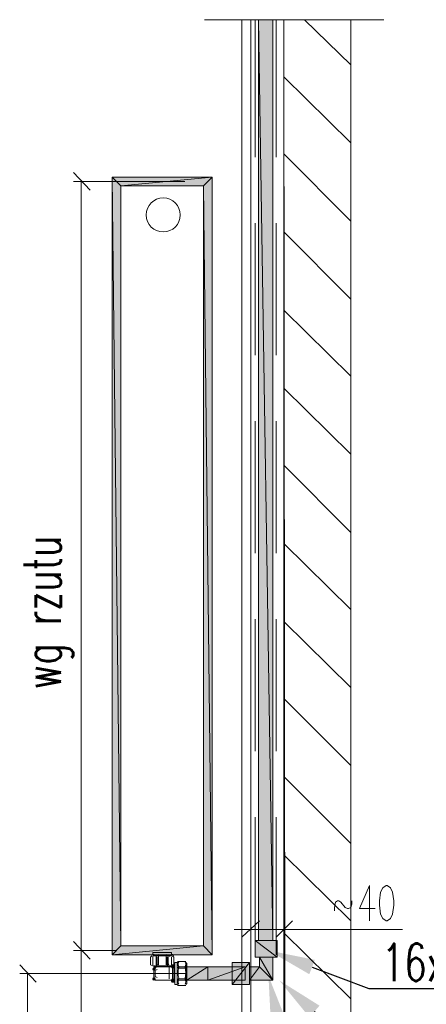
# Model space of a CAD drawing. Header units: millimetres. Extents: x -573548 to 674770, y -210017 to -47794.
# Tile 212 of 234: x 144127 to 144752, y -92672 to -91157. Entities that reach past the tile are written whole.
import ezdxf
from ezdxf import colors
from ezdxf.entities.mleader import LeaderData, LeaderLine
from ezdxf.math import Vec2, Vec3

# ---------------------------------------------------------------- set-up
doc = ezdxf.new("R2010")
doc.units = ezdxf.units.MM
doc.layers.add('_S_CO_GRZ_PLYT', color=121, linetype='Continuous', lineweight=13)
doc.layers.add('_WENT_OPIS', color=7, linetype='Continuous', lineweight=13)
doc.styles.add('WENT_50', font='simplex.shx', dxfattribs={"width": 0.7, "height": 20})

msp = doc.modelspace()

# ---------------------------------------------------------------- hatches: boundary and pattern name
at = {"lineweight": 9}
h = msp.add_hatch(color=5, dxfattribs=at)
edge = h.paths.add_edge_path(flags=0)
edge.add_spline(control_points=[(144516, -91156.6), (144516, -91156.6), (144494, -91156.6), (144494, -91156.6), (144494, -91156.6), (144516, -92574), (144516, -92574), (144516, -92574), (144516, -91156.6), (144516, -91156.6)], knot_values=[0, 0, 0, 0, 1, 1, 1, 2, 2, 2, 3, 3, 3, 3], degree=3, periodic=0)
edge = h.paths.add_edge_path(flags=0)
edge.add_spline(control_points=[(144494, -91156.6), (144494, -91156.6), (144516, -92574), (144516, -92574), (144516, -92574), (144494, -92574), (144494, -92574), (144494, -92574), (144494, -91156.6), (144494, -91156.6)], knot_values=[0, 0, 0, 0, 1, 1, 1, 2, 2, 2, 3, 3, 3, 3], degree=3, periodic=0)
h = msp.add_hatch(color=7, dxfattribs=at)
edge = h.paths.add_edge_path(flags=0)
edge.add_spline(control_points=[(144488.9, -92599.4), (144488.9, -92599.4), (144522.7, -92599.4), (144522.7, -92599.4), (144522.7, -92599.4), (144488.9, -92574), (144488.9, -92574), (144488.9, -92574), (144488.9, -92599.4), (144488.9, -92599.4)], knot_values=[0, 0, 0, 0, 1, 1, 1, 2, 2, 2, 3, 3, 3, 3], degree=3, periodic=0)
edge = h.paths.add_edge_path(flags=0)
edge.add_spline(control_points=[(144522.7, -92599.4), (144522.7, -92599.4), (144488.9, -92574), (144488.9, -92574), (144488.9, -92574), (144522.7, -92574), (144522.7, -92574), (144522.7, -92574), (144522.7, -92599.4), (144522.7, -92599.4)], knot_values=[0, 0, 0, 0, 1, 1, 1, 2, 2, 2, 3, 3, 3, 3], degree=3, periodic=0)
h = msp.add_hatch(color=7, dxfattribs=at)
edge = h.paths.add_edge_path(flags=0)
edge.add_spline(control_points=[(144334.8, -92617.1), (144333.4, -92617.1), (144332.2, -92616), (144332.2, -92614.6), (144332.2, -92613.2), (144333.4, -92612.1), (144334.8, -92612.1), (144334.8, -92612.1), (144334.8, -92612.1), (144334.8, -92612.1), (144336.2, -92612.1), (144337.3, -92613.2), (144337.3, -92614.6), (144337.3, -92616), (144336.2, -92617.1), (144334.8, -92617.1), (144334.8, -92617.1), (144334.8, -92617.1), (144334.8, -92617.1)], knot_values=[0, 0, 0, 0, 1, 1, 1, 2, 2, 2, 3, 3, 3, 4, 4, 4, 5, 5, 5, 6, 6, 6, 6], degree=3, periodic=0)
h = msp.add_hatch(color=7, dxfattribs=at)
edge = h.paths.add_edge_path(flags=0)
edge.add_spline(control_points=[(144361.9, -92615.4), (144360.5, -92615.4), (144359.3, -92614.3), (144359.3, -92612.9), (144359.3, -92611.5), (144360.5, -92610.4), (144361.9, -92610.4), (144361.9, -92610.4), (144361.9, -92610.4), (144361.9, -92610.4), (144363.3, -92610.4), (144364.4, -92611.5), (144364.4, -92612.9), (144364.4, -92614.3), (144363.3, -92615.4), (144361.9, -92615.4), (144361.9, -92615.4), (144361.9, -92615.4), (144361.9, -92615.4)], knot_values=[0, 0, 0, 0, 1, 1, 1, 2, 2, 2, 3, 3, 3, 4, 4, 4, 5, 5, 5, 6, 6, 6, 6], degree=3, periodic=0)
h = msp.add_hatch(color=7, dxfattribs=at)
edge = h.paths.add_edge_path(flags=0)
edge.add_spline(control_points=[(144361.9, -92617.1), (144360.5, -92617.1), (144359.3, -92616), (144359.3, -92614.6), (144359.3, -92613.2), (144360.5, -92612.1), (144361.9, -92612.1), (144361.9, -92612.1), (144361.9, -92612.1), (144361.9, -92612.1), (144363.3, -92612.1), (144364.4, -92613.2), (144364.4, -92614.6), (144364.4, -92616), (144363.3, -92617.1), (144361.9, -92617.1), (144361.9, -92617.1), (144361.9, -92617.1), (144361.9, -92617.1)], knot_values=[0, 0, 0, 0, 1, 1, 1, 2, 2, 2, 3, 3, 3, 4, 4, 4, 5, 5, 5, 6, 6, 6, 6], degree=3, periodic=0)
h = msp.add_hatch(color=7, dxfattribs=at)
edge = h.paths.add_edge_path(flags=0)
edge.add_spline(control_points=[(144363.6, -92615.4), (144362.2, -92615.4), (144361, -92614.3), (144361, -92612.9), (144361, -92611.5), (144362.2, -92610.4), (144363.6, -92610.4), (144363.6, -92610.4), (144363.6, -92610.4), (144363.6, -92610.4), (144365, -92610.4), (144366.1, -92611.5), (144366.1, -92612.9), (144366.1, -92614.3), (144365, -92615.4), (144363.6, -92615.4), (144363.6, -92615.4), (144363.6, -92615.4), (144363.6, -92615.4)], knot_values=[0, 0, 0, 0, 1, 1, 1, 2, 2, 2, 3, 3, 3, 4, 4, 4, 5, 5, 5, 6, 6, 6, 6], degree=3, periodic=0)
h = msp.add_hatch(color=7, dxfattribs=at)
edge = h.paths.add_edge_path(flags=0)
edge.add_spline(control_points=[(144480.4, -92641.7), (144480.4, -92641.7), (144480.4, -92607.8), (144480.4, -92607.8), (144480.4, -92607.8), (144453.3, -92641.7), (144453.3, -92641.7), (144453.3, -92641.7), (144480.4, -92641.7), (144480.4, -92641.7)], knot_values=[0, 0, 0, 0, 1, 1, 1, 2, 2, 2, 3, 3, 3, 3], degree=3, periodic=0)
edge = h.paths.add_edge_path(flags=0)
edge.add_spline(control_points=[(144480.4, -92607.8), (144480.4, -92607.8), (144453.3, -92641.7), (144453.3, -92641.7), (144453.3, -92641.7), (144453.3, -92607.8), (144453.3, -92607.8), (144453.3, -92607.8), (144480.4, -92607.8), (144480.4, -92607.8)], knot_values=[0, 0, 0, 0, 1, 1, 1, 2, 2, 2, 3, 3, 3, 3], degree=3, periodic=0)
h = msp.add_hatch(color=7, dxfattribs=at)
edge = h.paths.add_edge_path(flags=0)
edge.add_spline(control_points=[(144480.4, -92614.6), (144480.4, -92614.6), (144480.4, -92634.9), (144480.4, -92634.9), (144480.4, -92634.9), (144495.7, -92614.6), (144495.7, -92614.6), (144495.7, -92614.6), (144480.4, -92614.6), (144480.4, -92614.6)], knot_values=[0, 0, 0, 0, 1, 1, 1, 2, 2, 2, 3, 3, 3, 3], degree=3, periodic=0)
edge = h.paths.add_edge_path(flags=0)
edge.add_spline(control_points=[(144480.4, -92634.9), (144480.4, -92634.9), (144495.7, -92614.6), (144495.7, -92614.6), (144495.7, -92614.6), (144516, -92634.9), (144516, -92634.9), (144516, -92634.9), (144480.4, -92634.9), (144480.4, -92634.9)], knot_values=[0, 0, 0, 0, 1, 1, 1, 2, 2, 2, 3, 3, 3, 3], degree=3, periodic=0)
edge = h.paths.add_edge_path(flags=0)
edge.add_spline(control_points=[(144495.7, -92614.6), (144495.7, -92614.6), (144516, -92634.9), (144516, -92634.9), (144516, -92634.9), (144495.7, -92599.4), (144495.7, -92599.4), (144495.7, -92599.4), (144495.7, -92614.6), (144495.7, -92614.6)], knot_values=[0, 0, 0, 0, 1, 1, 1, 2, 2, 2, 3, 3, 3, 3], degree=3, periodic=0)
edge = h.paths.add_edge_path(flags=0)
edge.add_spline(control_points=[(144516, -92634.9), (144516, -92634.9), (144495.7, -92599.4), (144495.7, -92599.4), (144495.7, -92599.4), (144516, -92599.4), (144516, -92599.4), (144516, -92599.4), (144516, -92634.9), (144516, -92634.9)], knot_values=[0, 0, 0, 0, 1, 1, 1, 2, 2, 2, 3, 3, 3, 3], degree=3, periodic=0)
h = msp.add_hatch(color=7, dxfattribs=at)
edge = h.paths.add_edge_path(flags=0)
edge.add_spline(control_points=[(144333.1, -92620.5), (144331.7, -92620.5), (144330.6, -92619.4), (144330.6, -92618), (144330.6, -92616.6), (144331.7, -92615.4), (144333.1, -92615.4), (144333.1, -92615.4), (144333.1, -92615.4), (144333.1, -92615.4), (144334.5, -92615.4), (144335.6, -92616.6), (144335.6, -92618), (144335.6, -92619.4), (144334.5, -92620.5), (144333.1, -92620.5), (144333.1, -92620.5), (144333.1, -92620.5), (144333.1, -92620.5)], knot_values=[0, 0, 0, 0, 1, 1, 1, 2, 2, 2, 3, 3, 3, 4, 4, 4, 5, 5, 5, 6, 6, 6, 6], degree=3, periodic=0)
h = msp.add_hatch(color=5, dxfattribs=at)
edge = h.paths.add_edge_path(flags=0)
edge.add_spline(control_points=[(144383.9, -92614.6), (144383.9, -92614.6), (144383.9, -92634.9), (144383.9, -92634.9), (144383.9, -92634.9), (144416.1, -92614.6), (144416.1, -92614.6), (144416.1, -92614.6), (144383.9, -92614.6), (144383.9, -92614.6)], knot_values=[0, 0, 0, 0, 1, 1, 1, 2, 2, 2, 3, 3, 3, 3], degree=3, periodic=0)
edge = h.paths.add_edge_path(flags=0)
edge.add_spline(control_points=[(144383.9, -92634.9), (144383.9, -92634.9), (144416.1, -92614.6), (144416.1, -92614.6), (144416.1, -92614.6), (144416.1, -92634.9), (144416.1, -92634.9), (144416.1, -92634.9), (144383.9, -92634.9), (144383.9, -92634.9)], knot_values=[0, 0, 0, 0, 1, 1, 1, 2, 2, 2, 3, 3, 3, 3], degree=3, periodic=0)
edge = h.paths.add_edge_path(flags=0)
edge.add_spline(control_points=[(144416.1, -92614.6), (144416.1, -92614.6), (144416.1, -92634.9), (144416.1, -92634.9), (144416.1, -92634.9), (144473.6, -92614.6), (144473.6, -92614.6), (144473.6, -92614.6), (144416.1, -92614.6), (144416.1, -92614.6)], knot_values=[0, 0, 0, 0, 1, 1, 1, 2, 2, 2, 3, 3, 3, 3], degree=3, periodic=0)
edge = h.paths.add_edge_path(flags=0)
edge.add_spline(control_points=[(144416.1, -92634.9), (144416.1, -92634.9), (144473.6, -92614.6), (144473.6, -92614.6), (144473.6, -92614.6), (144473.6, -92634.9), (144473.6, -92634.9), (144473.6, -92634.9), (144416.1, -92634.9), (144416.1, -92634.9)], knot_values=[0, 0, 0, 0, 1, 1, 1, 2, 2, 2, 3, 3, 3, 3], degree=3, periodic=0)
h = msp.add_hatch(color=7, dxfattribs=at)
edge = h.paths.add_edge_path(flags=0)
edge.add_spline(control_points=[(144333.1, -92635.8), (144331.7, -92635.8), (144330.6, -92634.6), (144330.6, -92633.2), (144330.6, -92631.8), (144331.7, -92630.7), (144333.1, -92630.7), (144333.1, -92630.7), (144333.1, -92630.7), (144333.1, -92630.7), (144334.5, -92630.7), (144335.6, -92631.8), (144335.6, -92633.2), (144335.6, -92634.6), (144334.5, -92635.8), (144333.1, -92635.8), (144333.1, -92635.8), (144333.1, -92635.8), (144333.1, -92635.8)], knot_values=[0, 0, 0, 0, 1, 1, 1, 2, 2, 2, 3, 3, 3, 4, 4, 4, 5, 5, 5, 6, 6, 6, 6], degree=3, periodic=0)
h = msp.add_hatch(color=7, dxfattribs=at)
edge = h.paths.add_edge_path(flags=0)
edge.add_spline(control_points=[(144361.9, -92637.5), (144360.5, -92637.5), (144359.3, -92636.3), (144359.3, -92634.9), (144359.3, -92633.5), (144360.5, -92632.4), (144361.9, -92632.4), (144361.9, -92632.4), (144361.9, -92632.4), (144361.9, -92632.4), (144363.3, -92632.4), (144364.4, -92633.5), (144364.4, -92634.9), (144364.4, -92636.3), (144363.3, -92637.5), (144361.9, -92637.5), (144361.9, -92637.5), (144361.9, -92637.5), (144361.9, -92637.5)], knot_values=[0, 0, 0, 0, 1, 1, 1, 2, 2, 2, 3, 3, 3, 4, 4, 4, 5, 5, 5, 6, 6, 6, 6], degree=3, periodic=0)
h = msp.add_hatch(color=7, dxfattribs=at)
edge = h.paths.add_edge_path(flags=0)
edge.add_spline(control_points=[(144361.9, -92639.1), (144360.5, -92639.1), (144359.3, -92638), (144359.3, -92636.6), (144359.3, -92635.2), (144360.5, -92634.1), (144361.9, -92634.1), (144361.9, -92634.1), (144361.9, -92634.1), (144361.9, -92634.1), (144363.3, -92634.1), (144364.4, -92635.2), (144364.4, -92636.6), (144364.4, -92638), (144363.3, -92639.1), (144361.9, -92639.1), (144361.9, -92639.1), (144361.9, -92639.1), (144361.9, -92639.1)], knot_values=[0, 0, 0, 0, 1, 1, 1, 2, 2, 2, 3, 3, 3, 4, 4, 4, 5, 5, 5, 6, 6, 6, 6], degree=3, periodic=0)
h = msp.add_hatch(color=7, dxfattribs=at)
edge = h.paths.add_edge_path(flags=0)
edge.add_spline(control_points=[(144363.6, -92639.1), (144362.2, -92639.1), (144361, -92638), (144361, -92636.6), (144361, -92635.2), (144362.2, -92634.1), (144363.6, -92634.1), (144363.6, -92634.1), (144363.6, -92634.1), (144363.6, -92634.1), (144365, -92634.1), (144366.1, -92635.2), (144366.1, -92636.6), (144366.1, -92638), (144365, -92639.1), (144363.6, -92639.1), (144363.6, -92639.1), (144363.6, -92639.1), (144363.6, -92639.1)], knot_values=[0, 0, 0, 0, 1, 1, 1, 2, 2, 2, 3, 3, 3, 4, 4, 4, 5, 5, 5, 6, 6, 6, 6], degree=3, periodic=0)
at = {"layer": '_S_CO_GRZ_PLYT', "lineweight": 9}
h = msp.add_hatch(color=256, dxfattribs=at)
edge = h.paths.add_edge_path(flags=0)
edge.add_spline(control_points=[(144422.8, -92596), (144422.8, -92596), (144409.3, -92582.4), (144409.3, -92582.4), (144409.3, -92582.4), (144268.7, -92596), (144268.7, -92596), (144268.7, -92596), (144422.8, -92596), (144422.8, -92596)], knot_values=[0, 0, 0, 0, 1, 1, 1, 2, 2, 2, 3, 3, 3, 3], degree=3, periodic=0)
edge = h.paths.add_edge_path(flags=0)
edge.add_spline(control_points=[(144409.3, -92582.4), (144409.3, -92582.4), (144268.7, -92596), (144268.7, -92596), (144268.7, -92596), (144282.3, -92582.4), (144282.3, -92582.4), (144282.3, -92582.4), (144409.3, -92582.4), (144409.3, -92582.4)], knot_values=[0, 0, 0, 0, 1, 1, 1, 2, 2, 2, 3, 3, 3, 3], degree=3, periodic=0)
edge = h.paths.add_edge_path(flags=0)
edge.add_spline(control_points=[(144268.7, -92596), (144268.7, -92596), (144282.3, -92582.4), (144282.3, -92582.4), (144282.3, -92582.4), (144268.7, -91398.8), (144268.7, -91398.8), (144268.7, -91398.8), (144268.7, -92596), (144268.7, -92596)], knot_values=[0, 0, 0, 0, 1, 1, 1, 2, 2, 2, 3, 3, 3, 3], degree=3, periodic=0)
edge = h.paths.add_edge_path(flags=0)
edge.add_spline(control_points=[(144282.3, -92582.4), (144282.3, -92582.4), (144268.7, -91398.8), (144268.7, -91398.8), (144268.7, -91398.8), (144282.3, -91412.3), (144282.3, -91412.3), (144282.3, -91412.3), (144282.3, -92582.4), (144282.3, -92582.4)], knot_values=[0, 0, 0, 0, 1, 1, 1, 2, 2, 2, 3, 3, 3, 3], degree=3, periodic=0)
edge = h.paths.add_edge_path(flags=0)
edge.add_spline(control_points=[(144268.7, -91398.8), (144268.7, -91398.8), (144282.3, -91412.3), (144282.3, -91412.3), (144282.3, -91412.3), (144422.8, -91398.8), (144422.8, -91398.8), (144422.8, -91398.8), (144268.7, -91398.8), (144268.7, -91398.8)], knot_values=[0, 0, 0, 0, 1, 1, 1, 2, 2, 2, 3, 3, 3, 3], degree=3, periodic=0)
edge = h.paths.add_edge_path(flags=0)
edge.add_spline(control_points=[(144282.3, -91412.3), (144282.3, -91412.3), (144422.8, -91398.8), (144422.8, -91398.8), (144422.8, -91398.8), (144409.3, -91412.3), (144409.3, -91412.3), (144409.3, -91412.3), (144282.3, -91412.3), (144282.3, -91412.3)], knot_values=[0, 0, 0, 0, 1, 1, 1, 2, 2, 2, 3, 3, 3, 3], degree=3, periodic=0)
edge = h.paths.add_edge_path(flags=0)
edge.add_spline(control_points=[(144422.8, -91398.8), (144422.8, -91398.8), (144409.3, -91412.3), (144409.3, -91412.3), (144409.3, -91412.3), (144422.8, -92596), (144422.8, -92596), (144422.8, -92596), (144422.8, -91398.8), (144422.8, -91398.8)], knot_values=[0, 0, 0, 0, 1, 1, 1, 2, 2, 2, 3, 3, 3, 3], degree=3, periodic=0)
edge = h.paths.add_edge_path(flags=0)
edge.add_spline(control_points=[(144409.3, -91412.3), (144409.3, -91412.3), (144422.8, -92596), (144422.8, -92596), (144422.8, -92596), (144409.3, -92582.4), (144409.3, -92582.4), (144409.3, -92582.4), (144409.3, -91412.3), (144409.3, -91412.3)], knot_values=[0, 0, 0, 0, 1, 1, 1, 2, 2, 2, 3, 3, 3, 3], degree=3, periodic=0)

# ---------------------------------------------------------------- linework, layer by layer
at = {"color": 9, "lineweight": 9, "elevation": 0}
for points in [[(144411, -91156.6), (144687, -91156.6)], [(144468.6, -92892.3), (144468.6, -91156.6)], [(144482.1, -92910.9), (144482.1, -91156.6)], [(144482.1, -91156.6), (144532.9, -91156.6), (144534.6, -92694.2), (144482.1, -92694.2)], [(144636.2, -91226.1), (144565.1, -91156.6)], [(144636.2, -92910.9), (144636.2, -91156.6)], [(144636.2, -91346.3), (144532.9, -91244.7)], [(144636.2, -91466.5), (144532.9, -91363.2)], [(144636.2, -91586.7), (144532.9, -91483.4)], [(144636.2, -91705.3), (144532.9, -91603.7)], [(144636.2, -91825.5), (144532.9, -91723.9)], [(144636.2, -91945.7), (144532.9, -91842.4)], [(144636.2, -92064.3), (144532.9, -91962.7)], [(144636.2, -92184.5), (144532.9, -92082.9)], [(144636.2, -92304.7), (144532.9, -92201.4)], [(144636.2, -92424.9), (144532.9, -92321.6)], [(144636.2, -92543.5), (144532.9, -92441.9)], [(144636.2, -92663.7), (144532.9, -92562.1)]]:
    msp.add_lwpolyline(points, dxfattribs=at)
msp.add_lwpolyline([(144636.2, -91156.6), (144532.9, -91156.6), (144532.9, -92694.2), (144482.1, -92694.2), (144482.1, -92910.9), (144636.2, -92910.9)], close=True, dxfattribs=at)
at = {"color": 7, "lineweight": 9, "elevation": 0}
for points in [[(144488.9, -91368.3), (144488.9, -91156.6), (144487.2, -91156.6)], [(144521.1, -91368.3), (144521.1, -91156.6), (144522.7, -91156.6)], [(144234.9, -91419.1), (144209.5, -91392)], [(144380.5, -91405.6), (144209.5, -91405.6)], [(144221.3, -92589.2), (144221.3, -91405.6)], [(144488.9, -91673.1), (144488.9, -91469.9)], [(144521.1, -91673.1), (144521.1, -91469.9)], [(144488.9, -91977.9), (144488.9, -91774.7)], [(144521.1, -91977.9), (144521.1, -91774.7)], [(144488.9, -92282.7), (144488.9, -92079.5)], [(144521.1, -92282.7), (144521.1, -92079.5)], [(144488.9, -92596), (144488.9, -92384.3)], [(144521.1, -92596), (144521.1, -92384.3)], [(144665, -92543.5), (144665, -92489.3), (144649.7, -92524.8), (144673.5, -92524.8)], [(144610.8, -92528.2), (144610.8, -92523.2), (144612.5, -92514.7), (144615.9, -92513), (144617.6, -92513), (144621, -92514.7), (144627.7, -92523.2), (144631.1, -92524.8), (144632.8, -92524.8), (144636.2, -92523.2), (144637.9, -92518.1), (144637.9, -92513)], [(144468.6, -92568.9), (144495.7, -92543.5)], [(144482.1, -92618), (144482.1, -92543.5)], [(144546.5, -92543.5), (144521.1, -92568.9)], [(144532.9, -92618), (144532.9, -92543.5)], [(144482.1, -92557), (144456.7, -92557)], [(144560, -92557), (144532.9, -92557), (144715.8, -92557)], [(144234.9, -92602.7), (144209.5, -92575.6)], [(144234.9, -92602.7), (144209.5, -92575.6)], [(144209.5, -92575.6), (144234.9, -92602.7)], [(144275.5, -92589.2), (144209.5, -92589.2)], [(144275.5, -92589.2), (144209.5, -92589.2)], [(144243.3, -92589.2), (144209.5, -92589.2)], [(144221.3, -92589.2), (144221.3, -92892.3)], [(144221.3, -92589.2), (144221.3, -92892.3)], [(144329.7, -92597.7), (144328, -92599.4)], [(144331.4, -92592.6), (144333.1, -92592.6)], [(144331.4, -92596), (144331.4, -92592.6)], [(144346.6, -92597.7), (144331.4, -92597.7)], [(144346.6, -92592.6), (144333.1, -92592.6)], [(144339.9, -92611.2), (144339.9, -92597.7)], [(144360.2, -92592.6), (144346.6, -92592.6)], [(144346.6, -92597.7), (144360.2, -92597.7)], [(144351.7, -92597.7), (144351.7, -92611.2)], [(144360.2, -92592.6), (144360.2, -92596)], [(144361.9, -92597.7), (144363.6, -92599.4)], [(144151.9, -92638.3), (144126.5, -92611.2)], [(144328, -92611.2), (144328, -92599.4)], [(144331.4, -92612.9), (144328, -92611.2)], [(144331.4, -92611.2), (144331.4, -92599.4)], [(144333.1, -92612.9), (144331.4, -92612.9)], [(144334.8, -92612.9), (144333.1, -92612.9)], [(144351.7, -92612.9), (144334.8, -92612.9), (144334.8, -92614.6)], [(144338.2, -92599.4), (144336.5, -92599.4)], [(144336.5, -92611.2), (144338.2, -92611.2)], [(144338.2, -92611.2), (144338.2, -92599.4)], [(144351.7, -92612.9), (144355.1, -92612.9)], [(144353.4, -92599.4), (144353.4, -92611.2)], [(144353.4, -92611.2), (144355.1, -92611.2), (144355.1, -92599.4), (144355.1, -92611.2)], [(144355.1, -92599.4), (144353.4, -92599.4)], [(144355.1, -92612.9), (144356.8, -92612.9)], [(144358.5, -92612.9), (144356.8, -92612.9)], [(144356.8, -92614.6), (144356.8, -92612.9)], [(144360.2, -92612.9), (144358.5, -92612.9)], [(144360.2, -92599.4), (144360.2, -92611.2)], [(144363.6, -92611.2), (144360.2, -92612.9)], [(144361.9, -92614.6), (144361.9, -92612.9), (144363.6, -92612.9)], [(144363.6, -92599.4), (144363.6, -92611.2)], [(144363.6, -92612.9), (144365.3, -92612.9)], [(144368.7, -92607.8), (144365.3, -92607.8), (144365.3, -92641.7)], [(144365.3, -92638.3), (144365.3, -92611.2)], [(144365.3, -92611.2), (144365.3, -92612.9)], [(144368.7, -92641.7), (144368.7, -92607.8), (144370.3, -92606.1)], [(144370.3, -92606.1), (144382.2, -92606.1)], [(144383.9, -92609.5), (144382.2, -92607.8)], [(144383.9, -92609.5), (144383.9, -92640), (144382.2, -92641.7)], [(144382.2, -92638.3), (144382.2, -92611.2)], [(144383.9, -92624.8), (144126.5, -92624.8)], [(144138.4, -92890.6), (144138.4, -92624.8)], [(144334.8, -92629.8), (144334.8, -92619.7), (144333.1, -92619.7)], [(144333.1, -92619.7), (144333.1, -92631.5)], [(144334.8, -92618), (144334.8, -92614.6)], [(144334.8, -92614.6), (144361.9, -92614.6)], [(144356.8, -92614.6), (144356.8, -92623.1), (144356.8, -92633.2)], [(144363.6, -92614.6), (144363.6, -92634.9)], [(144370.3, -92616.3), (144370.3, -92614.6)], [(144382.2, -92614.6), (144370.3, -92614.6)], [(144370.3, -92616.3), (144382.2, -92616.3)], [(144382.2, -92614.6), (144382.2, -92616.3)], [(144333.1, -92631.5), (144334.8, -92631.5)], [(144334.8, -92633.2), (144334.8, -92634.9), (144361.9, -92634.9)], [(144361.9, -92634.9), (144360.2, -92634.9)], [(144365.3, -92636.6), (144363.6, -92636.6), (144361.9, -92636.6), (144361.9, -92634.9)], [(144365.3, -92636.6), (144365.3, -92638.3)], [(144368.7, -92641.7), (144365.3, -92641.7)], [(144368.7, -92641.7), (144370.3, -92643.4)], [(144370.3, -92634.9), (144370.3, -92633.2)], [(144382.2, -92633.2), (144370.3, -92633.2)], [(144370.3, -92634.9), (144382.2, -92634.9)], [(144382.2, -92643.4), (144370.3, -92643.4)], [(144382.2, -92633.2), (144382.2, -92634.9)]]:
    msp.add_lwpolyline(points, dxfattribs=at)
for points in [[(144690.4, -92489.3), (144685.3, -92492.7), (144681.9, -92499.4), (144680.2, -92513), (144680.2, -92519.8), (144681.9, -92533.3), (144685.3, -92540.1), (144690.4, -92543.5), (144692.1, -92543.5), (144697.2, -92540.1), (144700.5, -92533.3), (144702.2, -92519.8), (144702.2, -92513), (144700.5, -92499.4), (144697.2, -92492.7), (144692.1, -92489.3)], [(144482.1, -92557), (144532.9, -92557)], [(144336.5, -92599.4), (144336.5, -92611.2)], [(144356.8, -92614.6), (144334.8, -92614.6)], [(144361.9, -92614.6), (144361.9, -92634.9)]]:
    msp.add_lwpolyline(points, close=True, dxfattribs=at)
at = {"color": 7, "lineweight": 9}
msp.add_circle((144347.5, -91457.2, 0), 26.2, dxfattribs=at)
at = {"color": 5, "lineweight": 9}
for points in [[(144516, -91156.6, 0), (144516, -91156.6, 0), (144494, -91156.6, 0), (144494, -91156.6, 0), (144494, -91156.6, 0), (144516, -92574, 0), (144516, -92574, 0), (144516, -92574, 0), (144516, -91156.6, 0), (144516, -91156.6, 0)], [(144494, -91156.6, 0), (144494, -91156.6, 0), (144516, -92574, 0), (144516, -92574, 0), (144516, -92574, 0), (144494, -92574, 0), (144494, -92574, 0), (144494, -92574, 0), (144494, -91156.6, 0), (144494, -91156.6, 0)], [(144383.9, -92614.6, 0), (144383.9, -92614.6, 0), (144383.9, -92634.9, 0), (144383.9, -92634.9, 0), (144383.9, -92634.9, 0), (144416.1, -92614.6, 0), (144416.1, -92614.6, 0), (144416.1, -92614.6, 0), (144383.9, -92614.6, 0), (144383.9, -92614.6, 0)], [(144383.9, -92634.9, 0), (144383.9, -92634.9, 0), (144416.1, -92614.6, 0), (144416.1, -92614.6, 0), (144416.1, -92614.6, 0), (144416.1, -92634.9, 0), (144416.1, -92634.9, 0), (144416.1, -92634.9, 0), (144383.9, -92634.9, 0), (144383.9, -92634.9, 0)], [(144416.1, -92614.6, 0), (144416.1, -92614.6, 0), (144416.1, -92634.9, 0), (144416.1, -92634.9, 0), (144416.1, -92634.9, 0), (144473.6, -92614.6, 0), (144473.6, -92614.6, 0), (144473.6, -92614.6, 0), (144416.1, -92614.6, 0), (144416.1, -92614.6, 0)], [(144416.1, -92634.9, 0), (144416.1, -92634.9, 0), (144473.6, -92614.6, 0), (144473.6, -92614.6, 0), (144473.6, -92614.6, 0), (144473.6, -92634.9, 0), (144473.6, -92634.9, 0), (144473.6, -92634.9, 0), (144416.1, -92634.9, 0), (144416.1, -92634.9, 0)]]:
    msp.add_open_spline(points, degree=3, knots=[0, 0, 0, 0, 1, 1, 1, 2, 2, 2, 3, 3, 3, 3], dxfattribs=at)
at = {"color": 7, "lineweight": 9}
for points in [[(144488.9, -92599.4, 0), (144488.9, -92599.4, 0), (144522.7, -92599.4, 0), (144522.7, -92599.4, 0), (144522.7, -92599.4, 0), (144488.9, -92574, 0), (144488.9, -92574, 0), (144488.9, -92574, 0), (144488.9, -92599.4, 0), (144488.9, -92599.4, 0)], [(144522.7, -92599.4, 0), (144522.7, -92599.4, 0), (144488.9, -92574, 0), (144488.9, -92574, 0), (144488.9, -92574, 0), (144522.7, -92574, 0), (144522.7, -92574, 0), (144522.7, -92574, 0), (144522.7, -92599.4, 0), (144522.7, -92599.4, 0)], [(144480.4, -92641.7, 0), (144480.4, -92641.7, 0), (144480.4, -92607.8, 0), (144480.4, -92607.8, 0), (144480.4, -92607.8, 0), (144453.3, -92641.7, 0), (144453.3, -92641.7, 0), (144453.3, -92641.7, 0), (144480.4, -92641.7, 0), (144480.4, -92641.7, 0)], [(144480.4, -92607.8, 0), (144480.4, -92607.8, 0), (144453.3, -92641.7, 0), (144453.3, -92641.7, 0), (144453.3, -92641.7, 0), (144453.3, -92607.8, 0), (144453.3, -92607.8, 0), (144453.3, -92607.8, 0), (144480.4, -92607.8, 0), (144480.4, -92607.8, 0)], [(144495.7, -92614.6, 0), (144495.7, -92614.6, 0), (144516, -92634.9, 0), (144516, -92634.9, 0), (144516, -92634.9, 0), (144495.7, -92599.4, 0), (144495.7, -92599.4, 0), (144495.7, -92599.4, 0), (144495.7, -92614.6, 0), (144495.7, -92614.6, 0)], [(144516, -92634.9, 0), (144516, -92634.9, 0), (144495.7, -92599.4, 0), (144495.7, -92599.4, 0), (144495.7, -92599.4, 0), (144516, -92599.4, 0), (144516, -92599.4, 0), (144516, -92599.4, 0), (144516, -92634.9, 0), (144516, -92634.9, 0)], [(144480.4, -92614.6, 0), (144480.4, -92614.6, 0), (144480.4, -92634.9, 0), (144480.4, -92634.9, 0), (144480.4, -92634.9, 0), (144495.7, -92614.6, 0), (144495.7, -92614.6, 0), (144495.7, -92614.6, 0), (144480.4, -92614.6, 0), (144480.4, -92614.6, 0)], [(144480.4, -92634.9, 0), (144480.4, -92634.9, 0), (144495.7, -92614.6, 0), (144495.7, -92614.6, 0), (144495.7, -92614.6, 0), (144516, -92634.9, 0), (144516, -92634.9, 0), (144516, -92634.9, 0), (144480.4, -92634.9, 0), (144480.4, -92634.9, 0)]]:
    msp.add_open_spline(points, degree=3, knots=[0, 0, 0, 0, 1, 1, 1, 2, 2, 2, 3, 3, 3, 3], dxfattribs=at)
for points in [[(144337, -92598.5, 0), (144335.2, -92597.4, 0), (144333, -92597.4, 0), (144331.1, -92598.4, 0)], [(144331.8, -92597.3, 0), (144332.6, -92596.9, 0), (144333.1, -92596, 0), (144333.1, -92595.1, 0)], [(144337.2, -92596.9, 0), (144337.4, -92597.1, 0), (144337.6, -92597.2, 0), (144337.8, -92597.3, 0)], [(144340.6, -92595.7, 0), (144339.9, -92596, 0), (144339.2, -92596.3, 0), (144338.6, -92596.6, 0)], [(144346.1, -92596, 0), (144344.5, -92596, 0), (144342.8, -92596, 0), (144341.2, -92596.2, 0)], [(144342.2, -92597.7, 0), (144342, -92597.7, 0), (144341.7, -92597.7, 0), (144341.5, -92597.8, 0)], [(144352.1, -92596.2, 0), (144350.4, -92596, 0), (144348.8, -92596, 0), (144347.1, -92596, 0)], [(144351.8, -92597.8, 0), (144351.6, -92597.7, 0), (144351.3, -92597.7, 0), (144351, -92597.7, 0)], [(144354.7, -92596.6, 0), (144354, -92596.3, 0), (144353.4, -92596, 0), (144352.7, -92595.7, 0)], [(144355.5, -92597.3, 0), (144355.7, -92597.2, 0), (144355.9, -92597.1, 0), (144356.1, -92596.9, 0)], [(144362.1, -92598.4, 0), (144360.3, -92597.4, 0), (144358.1, -92597.4, 0), (144356.3, -92598.5, 0)], [(144361.9, -92595.1, 0), (144361.9, -92596, 0), (144362.4, -92596.9, 0), (144363.1, -92597.3, 0)], [(144337.3, -92611.2, 0), (144337.6, -92610.8, 0), (144337.9, -92610.3, 0), (144338, -92609.7, 0)], [(144338.7, -92610.3, 0), (144339.2, -92610.8, 0), (144339.8, -92611.1, 0), (144340.5, -92611.2, 0)], [(144352.8, -92611.2, 0), (144353.5, -92611.1, 0), (144354.1, -92610.8, 0), (144354.5, -92610.3, 0)], [(144355.2, -92609.7, 0), (144355.4, -92610.3, 0), (144355.6, -92610.8, 0), (144356, -92611.2, 0)], [(144371.4, -92606.6, 0), (144370, -92608.9, 0), (144370, -92611.8, 0), (144371.4, -92614.2, 0)], [(144381.2, -92614.2, 0), (144382.5, -92611.8, 0), (144382.5, -92608.9, 0), (144381.2, -92606.6, 0)], [(144335.5, -92619.7, 0), (144336.5, -92619.7, 0), (144337.4, -92619.2, 0), (144337.9, -92618.4, 0)], [(144371.4, -92615.7, 0), (144370, -92621.1, 0), (144370, -92626.7, 0), (144371.4, -92632.1, 0)], [(144381.1, -92632.1, 0), (144382.6, -92626.7, 0), (144382.6, -92621.1, 0), (144381.1, -92615.7, 0)], [(144337.9, -92631.1, 0), (144337.5, -92630.4, 0), (144336.7, -92629.9, 0), (144335.9, -92629.8, 0)], [(144371.4, -92633.7, 0), (144370, -92636, 0), (144370, -92638.9, 0), (144371.4, -92641.2, 0)], [(144381.2, -92641.2, 0), (144382.5, -92638.9, 0), (144382.5, -92636, 0), (144381.2, -92633.7, 0)]]:
    msp.add_open_spline(points, degree=3, dxfattribs=at)
at = {"layer": '_S_CO_GRZ_PLYT', "lineweight": 9}
for points in [[(144268.7, -92596, 0), (144268.7, -92596, 0), (144282.3, -92582.4, 0), (144282.3, -92582.4, 0), (144282.3, -92582.4, 0), (144268.7, -91398.8, 0), (144268.7, -91398.8, 0), (144268.7, -91398.8, 0), (144268.7, -92596, 0), (144268.7, -92596, 0)], [(144282.3, -92582.4, 0), (144282.3, -92582.4, 0), (144268.7, -91398.8, 0), (144268.7, -91398.8, 0), (144268.7, -91398.8, 0), (144282.3, -91412.3, 0), (144282.3, -91412.3, 0), (144282.3, -91412.3, 0), (144282.3, -92582.4, 0), (144282.3, -92582.4, 0)], [(144268.7, -91398.8, 0), (144268.7, -91398.8, 0), (144282.3, -91412.3, 0), (144282.3, -91412.3, 0), (144282.3, -91412.3, 0), (144422.8, -91398.8, 0), (144422.8, -91398.8, 0), (144422.8, -91398.8, 0), (144268.7, -91398.8, 0), (144268.7, -91398.8, 0)], [(144282.3, -91412.3, 0), (144282.3, -91412.3, 0), (144422.8, -91398.8, 0), (144422.8, -91398.8, 0), (144422.8, -91398.8, 0), (144409.3, -91412.3, 0), (144409.3, -91412.3, 0), (144409.3, -91412.3, 0), (144282.3, -91412.3, 0), (144282.3, -91412.3, 0)], [(144422.8, -91398.8, 0), (144422.8, -91398.8, 0), (144409.3, -91412.3, 0), (144409.3, -91412.3, 0), (144409.3, -91412.3, 0), (144422.8, -92596, 0), (144422.8, -92596, 0), (144422.8, -92596, 0), (144422.8, -91398.8, 0), (144422.8, -91398.8, 0)], [(144409.3, -91412.3, 0), (144409.3, -91412.3, 0), (144422.8, -92596, 0), (144422.8, -92596, 0), (144422.8, -92596, 0), (144409.3, -92582.4, 0), (144409.3, -92582.4, 0), (144409.3, -92582.4, 0), (144409.3, -91412.3, 0), (144409.3, -91412.3, 0)], [(144422.8, -92596, 0), (144422.8, -92596, 0), (144409.3, -92582.4, 0), (144409.3, -92582.4, 0), (144409.3, -92582.4, 0), (144268.7, -92596, 0), (144268.7, -92596, 0), (144268.7, -92596, 0), (144422.8, -92596, 0), (144422.8, -92596, 0)], [(144409.3, -92582.4, 0), (144409.3, -92582.4, 0), (144268.7, -92596, 0), (144268.7, -92596, 0), (144268.7, -92596, 0), (144282.3, -92582.4, 0), (144282.3, -92582.4, 0), (144282.3, -92582.4, 0), (144409.3, -92582.4, 0), (144409.3, -92582.4, 0)]]:
    msp.add_open_spline(points, degree=3, knots=[0, 0, 0, 0, 1, 1, 1, 2, 2, 2, 3, 3, 3, 3], dxfattribs=at)

# ---------------------------------------------------------------- texts
at = {"layer": '_WENT_OPIS', "lineweight": 9, "ltscale": 100, "insert": (144132.2, -91950.7, 0), "char_height": 57.6, "attachment_point": 3, "rotation": 90, "style": 'WENT_50'}
msp.add_mtext('wg rzutu', dxfattribs=at)

# ---------------------------------------------------------------- leaders
at = {"layer": '_WENT_OPIS', "lineweight": 9, "ltscale": 100}
ml = msp.add_multileader_mtext('Standard', dxfattribs=at)
ml.set_content('16x16/90%%d\\P\\P', color=256, style='WENT_50')
ml.set_leader_properties(linetype='ByLayer')
ml.build(insert=Vec2(0, 0))
ml.multileader.update_dxf_attribs({"text_left_attachment_type": 6, "text_right_attachment_type": 6, "dogleg_length": 5.76, "arrow_head_size": 72})
ctx = ml.context
ctx.base_point, ctx.char_height, ctx.arrow_head_size, ctx.landing_gap_size, ctx.plane_origin, ctx.plane_x_axis, ctx.plane_y_axis = Vec3(144669.4, -92661.1, 0), 57.6, 72, 14.4, Vec3(150958.2, -85678.8, 0), Vec3(-1, 0), Vec3(0, -1)
ctx.left_attachment, ctx.right_attachment = 6, 6
notes = []
notes.append((ctx, [(0, (1, 1, 0), (144663.7, -92648, 0), (1, 0), 5.76, [(0, [(144509.2, -92589.2, 0)], 0, [])])]))
ctx.mtext.insert, ctx.mtext.flow_direction = Vec3(144683.8, -92578.8, 0), 5
ml = msp.add_multileader_mtext('Standard', dxfattribs=at)
ml.set_content('Przyłącze grzejnikowe kątowe z odcięciem, \\Pz nastawą wstępna, funkcją opróżniania\\Pi napełniania MULTIFLEX-F4-2\\P', color=256, style='WENT_50')
ml.set_leader_properties(linetype='ByLayer')
ml.build(insert=Vec2(0, 0))
ml.multileader.update_dxf_attribs({"text_left_attachment_type": 6, "text_right_attachment_type": 6, "dogleg_length": 5.76, "arrow_head_size": 72})
ctx = ml.context
ctx.base_point, ctx.char_height, ctx.arrow_head_size, ctx.landing_gap_size, ctx.plane_origin, ctx.plane_x_axis, ctx.plane_y_axis = Vec3(144689.2, -93431.1, 0), 57.6, 72, 14.4, Vec3(150506.4, -85467.2, 0), Vec3(-1, 0), Vec3(0, -1)
ctx.left_attachment, ctx.right_attachment = 6, 6
notes.append((ctx, [(0, (1, 1, 0), (144683.4, -93431.1, 0), (1, 0), 5.76, [(0, [(144509.4, -92628.3, 0)], 0, [])])]))
ctx.mtext.insert, ctx.mtext.flow_direction = Vec3(144703.6, -93354.3, 0), 5
ml = msp.add_multileader_mtext('Standard', dxfattribs=at)
ml.set_content('bruzda\\Pw ścianie\\P', color=256, style='WENT_50')
ml.set_leader_properties(linetype='ByLayer')
ml.build(insert=Vec2(0, 0))
ml.multileader.update_dxf_attribs({"text_left_attachment_type": 6, "text_right_attachment_type": 6, "dogleg_length": 5.76, "arrow_head_size": 72})
ctx = ml.context
ctx.base_point, ctx.char_height, ctx.arrow_head_size, ctx.landing_gap_size, ctx.plane_origin, ctx.plane_x_axis, ctx.plane_y_axis = Vec3(144672.6, -92759.6, 0), 57.6, 72, 14.4, Vec3(150939.7, -85806.9, 0), Vec3(-1, 0), Vec3(0, -1)
ctx.left_attachment, ctx.right_attachment, ctx.attachment_type = 6, 6, 2
notes.append((ctx, [(0, (1, 1, 0), (144666.8, -92759.6, 0), (1, 0), 5.76, [(0, [(144526.2, -92635.5, 0)], 0, [])])]))
ctx.mtext.insert, ctx.mtext.flow_direction = Vec3(144687, -92690.5, 0), 5
for ctx, leaders in notes:
    for number, flags, end, landing, length, lines in leaders:
        leader = LeaderData()
        leader.index, (leader.has_last_leader_line, leader.has_dogleg_vector, leader.attachment_direction) = number, flags
        leader.last_leader_point, leader.dogleg_vector, leader.dogleg_length = Vec3(end), Vec3(landing), length
        for number, points, colour, breaks in lines:
            line = LeaderLine()
            line.index, line.vertices, line.color, line.breaks = number, Vec3.list(points), colors.encode_raw_color(colour), breaks
            leader.lines.append(line)
        ctx.leaders.append(leader)

doc.saveas('drawing.dxf')
